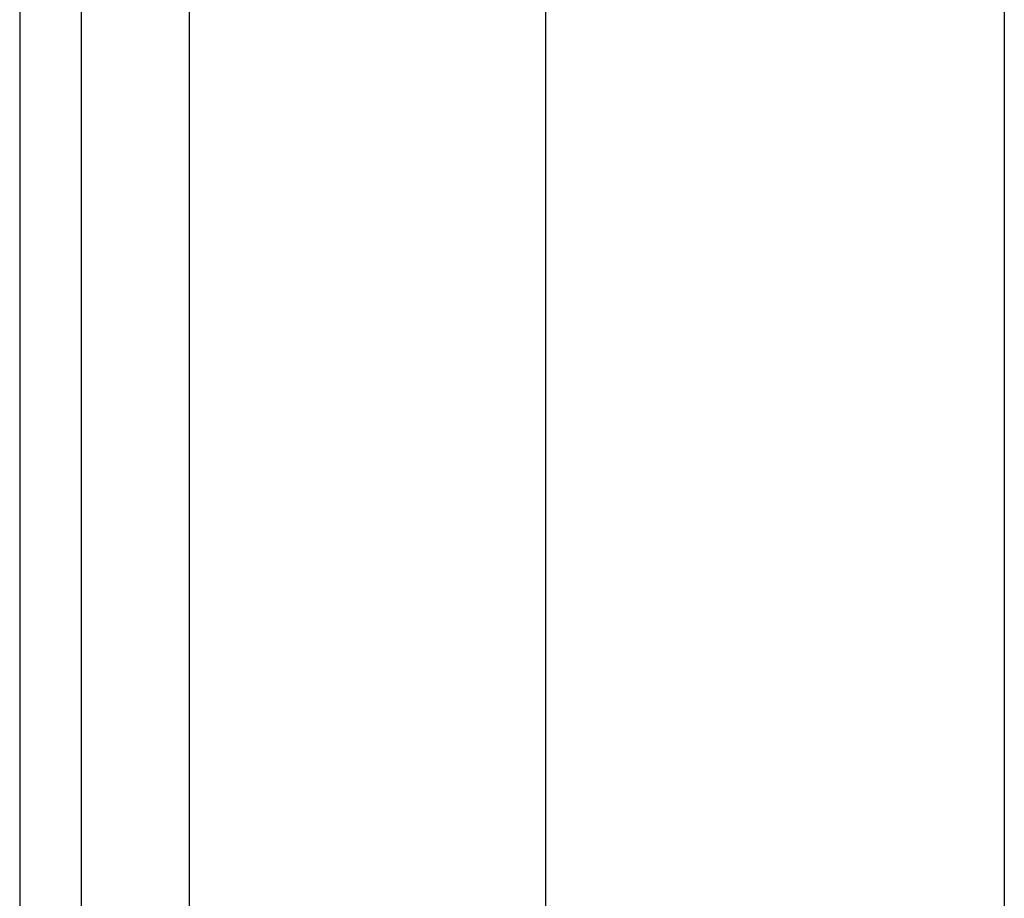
# Model space of a CAD drawing. Header units: inches. Extents: x 0 to 101, y -11 to 66.
# Tile 32 of 118: x 5.002 to 6.043, y 42.301 to 43.231. Entities that reach past the tile are written whole.
import ezdxf

# ---------------------------------------------------------------- set-up
doc = ezdxf.new("R2010")
doc.units = ezdxf.units.IN
doc.header["$LTSCALE"] = 6.067211
doc.header["$MEASUREMENT"] = 0
doc.layers.add('Visible Edges(ANSI)', color=7, linetype='Continuous', lineweight=25)
doc.layers.add('Visible Tangent Edges(ANSI)', color=7, linetype='Continuous', lineweight=25)

msp = doc.modelspace()

# ---------------------------------------------------------------- linework, layer by layer
at = {"layer": 'Visible Edges(ANSI)'}
for p, q in [((5.0016, 46.8385), (5.0016, 22.8056)), ((5.0669, 22.8056), (5.0669, 46.8385)), ((5.5584, 42.2561), (5.5584, 46.0102)), ((6.0433, 46.0102), (6.0433, 42.2561))]:
    msp.add_line(p, q, dxfattribs=at)
at = {"layer": 'Visible Tangent Edges(ANSI)'}
msp.add_line((5.1814, 22.8056), (5.1814, 46.8385), dxfattribs=at)

doc.saveas('drawing.dxf')
